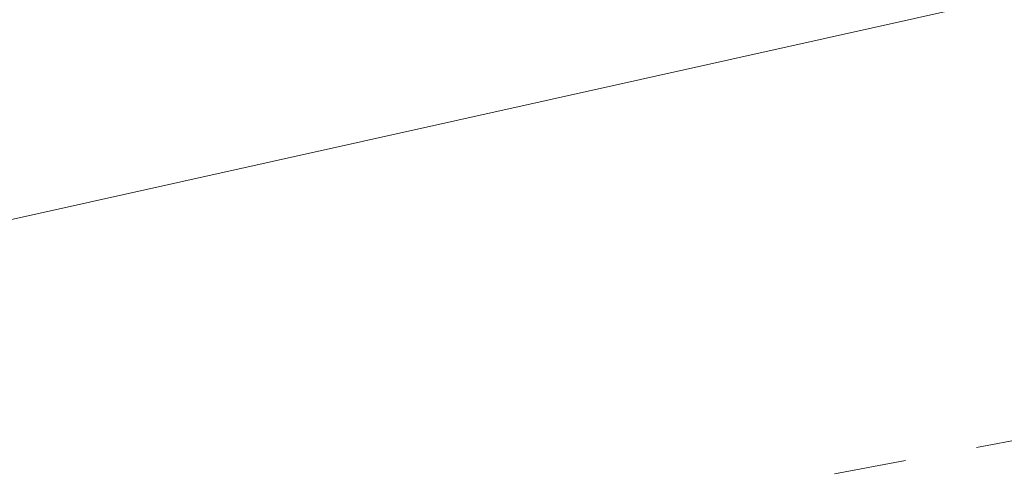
# Model space of a CAD drawing. Header units: metres. Extents: x 5504996 to 5514259, y 5943254 to 5951281.
# Tile 56 of 256: x 5509238.38 to 5509245.19, y 5947739.71 to 5947742.85. Entities that reach past the tile are written whole.
import ezdxf

# ---------------------------------------------------------------- set-up
doc = ezdxf.new("R2010")
doc.units = ezdxf.units.M
doc.linetypes.add('L_0_03', pattern=[1, 0.5, -0.5])
doc.layers.add('EGB_KonturUzytkuGruntowego', color=7, linetype='L_0_03', lineweight=18, true_color=0x008000)
doc.layers.add('GES_PrzewodWodociagowy', color=5, linetype='CONTINUOUS', lineweight=18, true_color=0x0000ff)

msp = doc.modelspace()

# ---------------------------------------------------------------- linework, layer by layer
at = {"layer": 'EGB_KonturUzytkuGruntowego', "color": 96, "linetype": 'L_0_03', "lineweight": 18, "true_color": 0x008000, "flags": 128}
msp.add_lwpolyline([(5509132.11, 5947722.74), (5509138.95, 5947723.71), (5509174.28, 5947730.59), (5509238.85, 5947743.15), (5509250.57, 5947745.43), (5509256.78, 5947746.64), (5509279.77, 5947751.07), (5509328.99, 5947760.54), (5509398.1, 5947774.41), (5509466.39, 5947787.67), (5509571.35, 5947807.56), (5509575.37, 5947864.59), (5509585.59, 5947864.33), (5509595.51, 5947812.34), (5509606.05, 5947784.07), (5509634.83, 5947756.53), (5509689.69, 5947732.73), (5509732.68, 5947714.19), (5509740.33, 5947717.31), (5509801.61, 5947664.57), (5509875.75, 5947590.67), (5509888.55, 5947577.92), (5509897.01, 5947569.49), (5509942.28, 5947505.67), (5509946.97, 5947499.05), (5509976.47, 5947457.46), (5510054.83, 5947376.31), (5510126.58, 5947283.52), (5510258.9, 5947135), (5510253.94, 5947130.54), (5510119.91, 5947281.35), (5510092.33, 5947316.78), (5510083.35, 5947328.32), (5510050.79, 5947370.13), (5510049.32, 5947372.02), (5510048.23, 5947373.15), (5509971.45, 5947452.61), (5509970.37, 5947454.13), (5509952.93, 5947478.66), (5509943.2, 5947492.35), (5509931.62, 5947508.65), (5509922, 5947522.18), (5509900.86, 5947551.93), (5509891.59, 5947564.97), (5509848.28, 5947605.27), (5509828.55, 5947626.04), (5509813.95, 5947641.41), (5509796.82, 5947659.44), (5509793.79, 5947662.05), (5509775.08, 5947678.15), (5509758.5, 5947692.42), (5509739.22, 5947709.02), (5509731.59, 5947706.43), (5509630.59, 5947750.76), (5509601.52, 5947783.63), (5509592.23, 5947807.72), (5509544.28, 5947798.09), (5509513.29, 5947792.09), (5509480.03, 5947785.51), (5509452.41, 5947780.41), (5509446.42, 5947779.31), (5509427.06, 5947775.67), (5509415.05, 5947773.41), (5509388.09, 5947768.34), (5509354.14, 5947761.93), (5509351.68, 5947761.46), (5509349.26, 5947760.87), (5509322.54, 5947754.35), (5509294.76, 5947749.17), (5509288.79, 5947748.06), (5509259.26, 5947742.55), (5509201.21, 5947731.73), (5509134.01, 5947718.79), (5509184.94, 5947617.86), (5509192.65, 5947602.56), (5509208.88, 5947553.53), (5509219.5, 5947532.81), (5509221.57, 5947527.62), (5509225.28, 5947518.3), (5509230.29, 5947505.74), (5509234.62, 5947494.99), (5509235.43, 5947492.98), (5509245.62, 5947467.67), (5509248.8, 5947458.12), (5509258.49, 5947429.05), (5509265.71, 5947407.19), (5509268.21, 5947399.6), (5509276.09, 5947375.73), (5509279.14, 5947345.6), (5509278.67, 5947325.3), (5509278.21, 5947305.75), (5509277.73, 5947285.2), (5509277.81, 5947261.49), (5509278.34, 5947225.27), (5509282.81, 5947210.39), (5509288.75, 5947190.29), (5509306.08, 5947132.06), (5509317.35, 5947112.7), (5509319.32, 5947109.54), (5509328.96, 5947092.96), (5509391.48, 5946985.42), (5509466.85, 5946903.15), (5509481.04, 5946887.66), (5509516.37, 5946855.62), (5509531.42, 5946841.97), (5509544.33, 5946838.38), (5509546.44, 5946830.79), (5509548.19, 5946826.76), (5509527.38, 5946837.54), (5509477.01, 5946883.22), (5509471.15, 5946889.83), (5509429.65, 5946935.65), (5509398.54, 5946968.55), (5509385.51, 5946984.98), (5509383.09, 5946989.05), (5509374.16, 5947005.82), (5509323.19, 5947093.02), (5509321.17, 5947096.47), (5509300.9, 5947129.34), (5509292.67, 5947156.72), (5509286.07, 5947174.39), (5509278.7, 5947201.64), (5509273.93, 5947219.27), (5509272.33, 5947225.16), (5509272.33, 5947244.4), (5509271.53, 5947285.23), (5509272.95, 5947346.16), (5509270.09, 5947375.57), (5509267.28, 5947385), (5509258.74, 5947409.92), (5509252, 5947429.94), (5509246.69, 5947445.69), (5509239.96, 5947465.69), (5509225.67, 5947500.81), (5509224.29, 5947504.57), (5509216.41, 5947523.68), (5509214.27, 5947528.87), (5509207.89, 5947543.83), (5509199.71, 5947564.91), (5509194.33, 5947577.93), (5509189.03, 5947589.01), (5509171.45, 5947626.03), (5509134.62, 5947703.86), (5509129.04, 5947715.63), (5509126.18, 5947721.9)], close=True, dxfattribs=at)
at = {"layer": 'GES_PrzewodWodociagowy', "color": 5, "linetype": 'Continuous', "lineweight": 18, "true_color": 0x0000ff, "flags": 128}
msp.add_lwpolyline([(5509138.36, 5947720.9), (5509174.01, 5947728.6), (5509231.6, 5947739.97), (5509256.3, 5947745.47), (5509274.52, 5947748.64), (5509301.26, 5947753.7), (5509321.85, 5947757.61), (5509334.19, 5947759.96), (5509357.04, 5947764.31), (5509377.95, 5947768.22), (5509384.39, 5947769.23), (5509396.23, 5947771.61), (5509414.22, 5947775.23), (5509437.05, 5947779.73), (5509466.55, 5947786.29), (5509482.96, 5947789.04), (5509501.32, 5947793.06)], dxfattribs=at)

doc.saveas('drawing.dxf')
